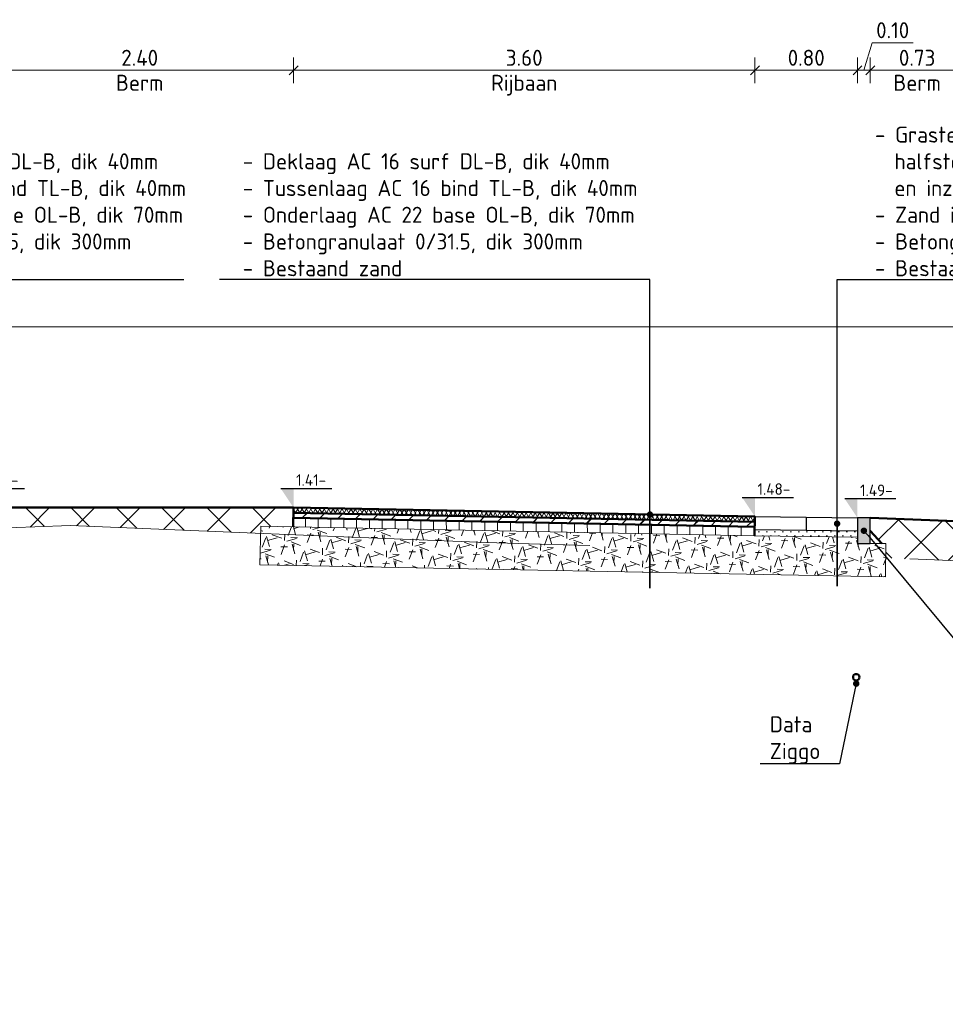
# Model space of a CAD drawing. Header units: metres. Extents: x 2162321 to 2882343, y 1364975 to 1365021.
# Tile 9 of 16: x 2162337.17 to 2162344.39, y 1364991.38 to 1364999.06. Entities that reach past the tile are written whole.
import ezdxf
from ezdxf import colors
from ezdxf.entities.mleader import LeaderData, LeaderLine
from ezdxf.math import Vec2, Vec3

# ---------------------------------------------------------------- set-up
doc = ezdxf.new("R2010")
doc.units = ezdxf.units.M
doc.linetypes.add('AL-NAP_LIJN-SO', pattern=[15.25, 12, -1.5, 0.25, -1.5])
doc.linetypes.add('HIDDEN', pattern=[0.375, 0.25, -0.125])
doc.layers.get('Defpoints').update_dxf_attribs({"color": 151})
for name, color, linetype, lineweight in [('B-WE-GR-MAAIVELD-GD', 253, 'Continuous', 18), ('B-WE-VH-VERHARDING_GRASBETONSTEEN-GD', 70, 'Continuous', 25), ('N-WE-GW-BERM-GD', 90, 'Continuous', 50), ('N-WE-GW-GROND_ONTGRAVEN-AD-100', 7, 'Continuous', 18), ('N-WE-GW-GROND_ZAND_CUNETZAND-AD-100', 50, 'Continuous', 18), ('N-WE-VH-FUNDERING_GRANULAAT-AD-50', 7, 'Continuous', 18), ('N-WE-VH-KANTOPSLUITING_OPSLUITBAND-SD', 150, 'Continuous', 25), ('N-WE-VH-VERHARDING_ASFALT_DEKLAAG-AD-50', 7, 'Continuous', 18), ('N-WE-VH-VERHARDING_ASFALT_DEKLAAG-GD', 7, 'Continuous', 50), ('N-WE-VH-VERHARDING_ASFALT_ONDERLAAG-AD-50', 7, 'Continuous', 18), ('N-WE-VH-VERHARDING_ASFALT_ONDERLAAG-GD', 7, 'Continuous', 50), ('N-WE-VH-VERHARDING_ASFALT_TUSSENLAAG-AD-50', 7, 'Continuous', 18), ('N-WE-VH-VERHARDING_ASFALT_TUSSENLAAG-GD', 7, 'Continuous', 50), ('N-WE-VH-VERHARDING_OPEN_BETONELEMENT-GD', 90, 'Continuous', 50), ('X-XX-AL-M', 7, 'Continuous', 18), ('X-XX-AL-NAP-G', 7, 'AL-NAP_LIJN-SO', 18), ('X-XX-AL-PEILMAAT-SD', 7, 'Continuous', 25), ('X-XX-AL-T25', 7, 'Continuous', 25)]:
    doc.layers.add(name, color=color, linetype=linetype, lineweight=lineweight)
doc.layers.add('N-WE-KL-DATA-GD', color=3, linetype='Continuous', lineweight=50, true_color=0x00ff00)
doc.styles.add('NLCS-ISO', font='NLCS-ISO.ttf')
doc.styles.add('NLCS-ISO-M50-T25', font='NLCS-ISO.ttf', dxfattribs={"height": 0.125})
doc.dimstyles.new('NLCS-M50-T25-SCHRAP_L2_H2', dxfattribs={"dimscale": 0.05, "dimtxt": 2.5, "dimasz": 1.4, "dimexe": 2, "dimexo": 2, "dimgap": 0.7, "dimtad": 1, "dimzin": 0, "dimdsep": 46, "dimtxsty": 'NLCS-ISO-M50-T25', "dimblk": 'OBLIQUE', "dimcen": 0, "dimdle": 2, "dimclrd": 256, "dimclre": 256, "dimclrt": 256, "dimazin": 0, "dimtfac": 1, "dimtdec": 3, "dimtofl": 0, "dimtmove": 0, "dimatfit": 3, "dimldrblk": 'OBLIQUE', "dimfxl": 2, "dimfxlon": 1, "dimtfillclr": 256, "dimtolj": 1, "dimtzin": 0, "dimlwd": -1, "dimlwe": -1, "dimarcsym": 0})
pattern_1 = [(135, (0, 1), (-0.176776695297, -0.176776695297), []), (45, (0, 1), (-0.176776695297, 0.176776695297), [])]

# ---------------------------------------------------------------- blocks, each defined once
blk = doc.blocks.new('_Oblique')
at = {"color": 0, "linetype": 'ByBlock', "lineweight": -2}
blk.add_line((-0.5, -0.5), (0.5, 0.5), dxfattribs=at)
blk = doc.blocks.new('*D58')
at = {"layer": 'Defpoints', "color": 0, "transparency": 16777216}
for p in [(2162339.3079, 1364998.6608), (2162336.9079, 1364995.2508), (2162339.3079, 1364995.2508)]:
    blk.add_point(p, dxfattribs=at)
at = {"layer": 'X-XX-AL-M', "transparency": 16777216}
for p, q in [((2162336.9079, 1364998.5608), (2162336.9079, 1364998.7608)), ((2162339.3079, 1364998.5608), (2162339.3079, 1364998.7608)), ((2162336.8079, 1364998.6608), (2162339.4079, 1364998.6608))]:
    blk.add_line(p, q, dxfattribs=at)
at = {"layer": 'X-XX-AL-M', "transparency": 16777216, "xscale": 0.06999999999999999, "yscale": 0.06999999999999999, "zscale": 0.06999999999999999, "rotation": 180}
blk.add_blockref('_Oblique', (2162336.9079, 1364998.6608), dxfattribs=at)
at = {"layer": 'X-XX-AL-M', "transparency": 16777216, "xscale": 0.06999999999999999, "yscale": 0.06999999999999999, "zscale": 0.06999999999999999}
blk.add_blockref('_Oblique', (2162339.3079, 1364998.6608), dxfattribs=at)
at = {"layer": 'X-XX-AL-M', "transparency": 16777216, "char_height": 0.125, "attachment_point": 5, "style": 'NLCS-ISO-M50-T25'}
for s, insert in [('\\A1;2.40', (2162338.1079, 1364998.7583)), ('\\A1;Berm', (2162338.1079, 1364998.5633))]:
    blk.add_mtext(s, dxfattribs=dict(at, insert=insert))
blk = doc.blocks.new('*D59')
at = {"layer": 'Defpoints', "color": 0, "transparency": 16777216}
for p in [(2162342.9079, 1364998.6608), (2162339.3079, 1364995.2508), (2162342.9079, 1364995.1808)]:
    blk.add_point(p, dxfattribs=at)
at = {"layer": 'X-XX-AL-M', "transparency": 16777216}
for p, q in [((2162339.3079, 1364998.5608), (2162339.3079, 1364998.7608)), ((2162342.9079, 1364998.5608), (2162342.9079, 1364998.7608)), ((2162339.2079, 1364998.6608), (2162343.0079, 1364998.6608))]:
    blk.add_line(p, q, dxfattribs=at)
at = {"layer": 'X-XX-AL-M', "transparency": 16777216, "xscale": 0.06999999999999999, "yscale": 0.06999999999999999, "zscale": 0.06999999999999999, "rotation": 180}
blk.add_blockref('_Oblique', (2162339.3079, 1364998.6608), dxfattribs=at)
at = {"layer": 'X-XX-AL-M', "transparency": 16777216, "xscale": 0.06999999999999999, "yscale": 0.06999999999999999, "zscale": 0.06999999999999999}
blk.add_blockref('_Oblique', (2162342.9079, 1364998.6608), dxfattribs=at)
at = {"layer": 'X-XX-AL-M', "transparency": 16777216, "char_height": 0.125, "attachment_point": 5, "style": 'NLCS-ISO-M50-T25'}
for s, insert in [('\\A1;3.60', (2162341.1079, 1364998.7583)), ('\\A1;Rijbaan', (2162341.1079, 1364998.5445))]:
    blk.add_mtext(s, dxfattribs=dict(at, insert=insert))
blk = doc.blocks.new('SAL-PEILMAAT_INFRACAD_H01-SOD')
blk.add_line((-2, 3), (6, 3))
blk.add_solid([(-2, 3), (0, 3), (0, 0)])
at = {"style": 'NLCS-ISO'}
blk.add_attdef('...', (0.4, 3.4), '', height=1.8, dxfattribs=at)
blk = doc.blocks.new('SVH-KANTOPSLUITING_OPSLUITBAND_100X200-D')
blk.add_hatch(color=254).paths.add_polyline_path([(-0.1, -0.2), (0, -0.2), (0, 0), (-0.1, 0)])
at = {"flags": 128}
blk.add_lwpolyline([(-0.1, -0.2), (0, -0.2), (0, 0), (-0.1, 0)], close=True, dxfattribs=at)
blk = doc.blocks.new('*D64')
at = {"layer": 'Defpoints', "color": 0, "transparency": 16777216}
for p in [(2162343.7079, 1364998.6608), (2162342.9079, 1364995.1808), (2162343.7079, 1364995.1708)]:
    blk.add_point(p, dxfattribs=at)
at = {"layer": 'X-XX-AL-M', "transparency": 16777216}
for p, q in [((2162342.9079, 1364998.5608), (2162342.9079, 1364998.7608)), ((2162343.7079, 1364998.5608), (2162343.7079, 1364998.7608)), ((2162342.8079, 1364998.6608), (2162343.8079, 1364998.6608))]:
    blk.add_line(p, q, dxfattribs=at)
at = {"layer": 'X-XX-AL-M', "transparency": 16777216, "xscale": 0.06999999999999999, "yscale": 0.06999999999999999, "zscale": 0.06999999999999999, "rotation": 180}
blk.add_blockref('_Oblique', (2162342.9079, 1364998.6608), dxfattribs=at)
at = {"layer": 'X-XX-AL-M', "transparency": 16777216, "xscale": 0.06999999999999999, "yscale": 0.06999999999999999, "zscale": 0.06999999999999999}
blk.add_blockref('_Oblique', (2162343.7079, 1364998.6608), dxfattribs=at)
at = {"layer": 'X-XX-AL-M', "transparency": 16777216, "insert": (2162343.3079, 1364998.7583), "char_height": 0.125, "attachment_point": 5, "style": 'NLCS-ISO-M50-T25'}
blk.add_mtext('\\A1;0.80', dxfattribs=at)
blk = doc.blocks.new('*D65')
at = {"layer": 'Defpoints', "color": 0, "transparency": 16777216}
for p in [(2162343.8079, 1364998.6608), (2162343.7079, 1364995.1708), (2162343.8079, 1364995.1708)]:
    blk.add_point(p, dxfattribs=at)
at = {"layer": 'X-XX-AL-M', "transparency": 16777216}
for p, q in [((2162343.7579, 1364998.6608), (2162343.8224, 1364998.8758)), ((2162343.8224, 1364998.8758), (2162344.1424, 1364998.8758)), ((2162343.7079, 1364998.5608), (2162343.7079, 1364998.7608)), ((2162343.8079, 1364998.5608), (2162343.8079, 1364998.7608)), ((2162343.6079, 1364998.6608), (2162343.9079, 1364998.6608))]:
    blk.add_line(p, q, dxfattribs=at)
at = {"layer": 'X-XX-AL-M', "transparency": 16777216, "xscale": 0.06999999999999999, "yscale": 0.06999999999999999, "zscale": 0.06999999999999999, "rotation": 180}
blk.add_blockref('_Oblique', (2162343.7079, 1364998.6608), dxfattribs=at)
at = {"layer": 'X-XX-AL-M', "transparency": 16777216, "xscale": 0.06999999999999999, "yscale": 0.06999999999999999, "zscale": 0.06999999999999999}
blk.add_blockref('_Oblique', (2162343.8079, 1364998.6608), dxfattribs=at)
at = {"layer": 'X-XX-AL-M', "transparency": 16777216, "insert": (2162343.9824, 1364998.9733), "char_height": 0.125, "attachment_point": 5, "style": 'NLCS-ISO-M50-T25'}
blk.add_mtext('\\A1;0.10', dxfattribs=at)
blk = doc.blocks.new('*D66')
at = {"layer": 'Defpoints', "color": 0, "transparency": 16777216}
for p in [(2162344.5379, 1364998.6608), (2162343.8079, 1364995.1708), (2162344.5379, 1364995.1416)]:
    blk.add_point(p, dxfattribs=at)
at = {"layer": 'X-XX-AL-M', "transparency": 16777216}
for p, q in [((2162343.8079, 1364998.5608), (2162343.8079, 1364998.7608)), ((2162344.5379, 1364998.5608), (2162344.5379, 1364998.7608)), ((2162343.7079, 1364998.6608), (2162344.6379, 1364998.6608))]:
    blk.add_line(p, q, dxfattribs=at)
at = {"layer": 'X-XX-AL-M', "transparency": 16777216, "xscale": 0.06999999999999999, "yscale": 0.06999999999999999, "zscale": 0.06999999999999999, "rotation": 180}
blk.add_blockref('_Oblique', (2162343.8079, 1364998.6608), dxfattribs=at)
at = {"layer": 'X-XX-AL-M', "transparency": 16777216, "xscale": 0.06999999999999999, "yscale": 0.06999999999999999, "zscale": 0.06999999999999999}
blk.add_blockref('_Oblique', (2162344.5379, 1364998.6608), dxfattribs=at)
at = {"layer": 'X-XX-AL-M', "transparency": 16777216, "char_height": 0.125, "attachment_point": 5, "style": 'NLCS-ISO-M50-T25'}
for s, insert in [('\\A1;0.73', (2162344.1729, 1364998.7583)), ('\\A1;Berm', (2162344.1729, 1364998.5633))]:
    blk.add_mtext(s, dxfattribs=dict(at, insert=insert))
blk = doc.blocks.new('_Dot')
at = {"color": 0, "linetype": 'ByBlock', "lineweight": -2}
blk.add_line((-0.5, 0), (-1, 0), dxfattribs=at)
at = {"color": 0, "linetype": 'ByBlock', "const_width": 0.5}
blk.add_lwpolyline([(-0.25, 0, 1), (0.25, 0, 1)], format="xyb", close=True, dxfattribs=at)

msp = doc.modelspace()

# ---------------------------------------------------------------- hatches: boundary and pattern name
at = {"layer": 'N-WE-GW-GROND_ONTGRAVEN-AD-100'}
h = msp.add_hatch(dxfattribs=at)
h.set_pattern_fill('AGW-WERK_ONTGRAVEN_AANVULLEN-SO', color=256, scale=0.05, pattern_type=2)
h.set_pattern_definition(pattern_1)
h.paths.add_polyline_path([(2162337.5679, 1364995.2508), (2162337.5679, 1364995.1108), (2162339.051, 1364995.0504), (2162339.052, 1364995.1057), (2162339.305, 1364995.1008), (2162339.3079, 1364995.2508)])
h.paths.add_polyline_path([(2162336.9079, 1364995.2508), (2162336.9079, 1364995.1007), (2162337.1579, 1364995.1057), (2162337.1579, 1364995.0965), (2162337.2886, 1364995.1011), (2162337.5679, 1364995.1108), (2162337.5679, 1364995.2508)])
h = msp.add_hatch(dxfattribs=at)
h.set_pattern_fill('AGW-WERK_ONTGRAVEN_AANVULLEN-SO', color=256, scale=0.05, pattern_type=2)
h.set_pattern_definition(pattern_1)
h.paths.add_polyline_path([(2162344.5379, 1364995.1416), (2162343.8079, 1364995.1708), (2162343.8079, 1364995.0708), (2162343.8969, 1364994.9708), (2162343.9279, 1364994.9708), (2162343.9279, 1364994.8582), (2162348.6103, 1364994.6695), (2162345.5381, 1364995.1415), (2162345.0381, 1364994.9749)])
at = {"layer": 'N-WE-GW-GROND_ZAND_CUNETZAND-AD-100'}
h = msp.add_hatch(dxfattribs=at)
h.set_pattern_fill('AGW-GROND_ZAND_CUNETZAND-SOD', color=256, scale=0.05, pattern_type=2)
h.set_pattern_definition([(0, (0, 1), (0.03125, 0.03125), [0, -0.0625])])
h.paths.add_polyline_path([(2162342.9066, 1364995.0808), (2162342.906, 1364995.0308), (2162343.7079, 1364995.0208), (2162343.7066, 1364995.0708)])
at = {"layer": 'N-WE-VH-FUNDERING_GRANULAAT-AD-50'}
h = msp.add_hatch(dxfattribs=at)
h.set_pattern_fill('AVH-FUNDERING_GRANULAAT_BETON-SOD', color=256, scale=0.05, angle=-2.22789, pattern_type=2)
h.set_pattern_definition([(357.7721115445, (-51421.97519, 85081.32635), (0.203736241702, 0.092149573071), [0.05, -0.45]), (16.2070615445, (-51421.954094, 85081.225455), (0.2037362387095, 0.09214980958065), [0.079057, -1.502082]), (69.3371615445, (-51421.97519, 85081.32635), (0.147943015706, -0.055793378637), [0.079057, -0.079057]), (87.7721115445, (-51421.95409, 85081.22546), (-0.092149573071, 0.203736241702), [0.05, -0.45]), (106.2070615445, (-51421.925226, 85081.324408), (-0.09214980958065, 0.2037362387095), [0.079057, -1.502082]), (159.3371615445, (-51422.02612, 85081.30331), (0.055793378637, 0.147943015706), [0.079057, -0.079057]), (177.7721115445, (-51422.00308, 85081.25238), (-0.203736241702, -0.092149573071), [0.05, -0.45]), (196.2070615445, (-51422.024178, 85081.353276), (-0.2037362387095, -0.09214980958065), [0.079057, -1.502082]), (267.7721115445, (-51422.02418, 85081.35328), (0.092149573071, -0.203736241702), [0.05, -0.45]), (286.2070615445, (-51422.053047, 85081.254324), (0.09214980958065, -0.2037362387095), [0.079057, -1.502082])])
h.paths.add_polyline_path([(2162343.7079, 1364995.0208), (2162342.905, 1364995.0308), (2162339.052, 1364995.1057), (2162339.0462, 1364994.8058), (2162343.9269, 1364994.7109), (2162343.9279, 1364994.9708), (2162343.7079, 1364994.9708)])
at = {"layer": 'N-WE-VH-VERHARDING_ASFALT_DEKLAAG-AD-50'}
h = msp.add_hatch(dxfattribs=at)
h.set_pattern_fill('AVH-ASFALT_LAAG1-SOD', color=256, scale=0.05, pattern_type=2)
h.set_pattern_definition([(60, (0, 1), (-0.02598076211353, 0.015), []), (120, (0, 1), (-0.02598076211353, -0.015), [])])
h.paths.add_polyline_path([(2162339.3079, 1364995.2508), (2162339.3071, 1364995.2108), (2162342.9071, 1364995.1408), (2162342.9079, 1364995.1808)])
at = {"layer": 'N-WE-VH-VERHARDING_ASFALT_ONDERLAAG-AD-50'}
h = msp.add_hatch(dxfattribs=at)
h.set_pattern_fill('AVH-ASFALT_LAAG3-SOD', color=256, scale=0.05, pattern_type=2)
h.set_pattern_definition([(90, (0, 1), (-0.1, 6e-18), [])])
h.paths.add_polyline_path([(2162339.3063, 1364995.1708), (2162339.305, 1364995.1008), (2162342.905, 1364995.0308), (2162342.9063, 1364995.1008)])
at = {"layer": 'N-WE-VH-VERHARDING_ASFALT_TUSSENLAAG-AD-50'}
h = msp.add_hatch(dxfattribs=at)
h.set_pattern_fill('AVH-ASFALT_LAAG2-SOD', color=256, scale=0.05, pattern_type=2)
h.set_pattern_definition([(45, (0, 1), (-0.0707106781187, 0.0707106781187), []), (45, (0.003, 1), (-0.0707106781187, 0.0707106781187), [0.05, -0.25])])
h.paths.add_polyline_path([(2162342.9063, 1364995.1008), (2162342.9071, 1364995.1408), (2162339.3071, 1364995.2108), (2162339.3063, 1364995.1708)])

# ---------------------------------------------------------------- linework, layer by layer
at = {"layer": 'B-WE-GR-MAAIVELD-GD', "linetype": 'HIDDEN', "lineweight": 13, "ltscale": 20, "flags": 128}
msp.add_lwpolyline([(2162321.6259, 1364995.1493), (2162321.8279, 1364995.1342), (2162321.9279, 1364995.1342), (2162322.4836, 1364995.1254), (2162324.6724, 1364995.0964), (2162326.0955, 1364995.0818), (2162327.5197, 1364995.0671), (2162330.9098, 1364995.0292), (2162332.491, 1364995.013), (2162333.3695, 1364995.0039), (2162334.2491, 1364994.9949), (2162337.2886, 1364995.1011), (2162337.5679, 1364995.1108), (2162339.6354, 1364995.0266), (2162340.8105, 1364994.9788), (2162341.2301, 1364994.9663), (2162342.6287, 1364994.9262), (2162343.7822, 1364994.8641), (2162350.6445, 1364994.5876), (2162351.2037, 1364994.5639)], dxfattribs=at)
at = {"layer": 'B-WE-VH-VERHARDING_GRASBETONSTEEN-GD', "flags": 128}
for points in [[(2162342.9079, 1364995.1808), (2162343.7079, 1364995.1708)], [(2162343.3079, 1364995.1758), (2162343.3066, 1364995.0758)], [(2162342.9066, 1364995.0808), (2162343.7066, 1364995.0708)]]:
    msp.add_lwpolyline(points, dxfattribs=at)
at = {"layer": 'N-WE-GW-BERM-GD', "flags": 128}
for points in [[(2162339.3079, 1364995.2508), (2162336.9079, 1364995.2508)], [(2162343.8079, 1364995.1708), (2162344.5379, 1364995.1416)]]:
    msp.add_lwpolyline(points, dxfattribs=at)
at = {"layer": 'N-WE-KL-DATA-GD'}
msp.add_circle((2162343.6979, 1364993.9285), 0.025, dxfattribs=at)
at = {"layer": 'N-WE-VH-FUNDERING_GRANULAAT-AD-50', "flags": 128}
msp.add_lwpolyline([(2162343.9269, 1364994.7109), (2162343.9279, 1364994.9708), (2162343.7079, 1364994.9708), (2162343.7079, 1364995.0208), (2162342.905, 1364995.0308), (2162339.052, 1364995.1057), (2162339.0462, 1364994.8058)], close=True, dxfattribs=at)
at = {"layer": 'N-WE-VH-VERHARDING_ASFALT_DEKLAAG-GD', "flags": 128}
msp.add_lwpolyline([(2162342.905, 1364995.0308), (2162342.9079, 1364995.1808), (2162339.3079, 1364995.2508), (2162339.305, 1364995.1008)], dxfattribs=at)
at = {"layer": 'N-WE-VH-VERHARDING_ASFALT_ONDERLAAG-GD', "flags": 128}
msp.add_lwpolyline([(2162339.3063, 1364995.1708), (2162342.9063, 1364995.1008)], dxfattribs=at)
at = {"layer": 'N-WE-VH-VERHARDING_ASFALT_TUSSENLAAG-GD', "flags": 128}
msp.add_lwpolyline([(2162339.3071, 1364995.2108), (2162342.9071, 1364995.1408)], dxfattribs=at)
at = {"layer": 'N-WE-VH-VERHARDING_OPEN_BETONELEMENT-GD', "flags": 128}
msp.add_lwpolyline([(2162343.8969, 1364994.9708), (2162343.8079, 1364995.0708)], dxfattribs=at)
at = {"layer": 'X-XX-AL-NAP-G', "flags": 128}
msp.add_lwpolyline([(2162321.6259, 1364996.6608), (2162351.2037, 1364996.6608)], dxfattribs=at)

# ---------------------------------------------------------------- block references
at = {"layer": 'N-WE-VH-KANTOPSLUITING_OPSLUITBAND-SD'}
msp.add_blockref('SVH-KANTOPSLUITING_OPSLUITBAND_100X200-D', (2162343.8079, 1364995.1708), dxfattribs=at)
at = {"layer": 'X-XX-AL-PEILMAAT-SD', "xscale": 0.05, "yscale": 0.05, "zscale": 0.05}
for p, values in [((2162336.9079, 1364995.2508), {'...': '1.41-'}), ((2162339.3079, 1364995.2508), {'...': '1.41-'}), ((2162342.9079, 1364995.1808), {'...': '1.48-'}), ((2162343.7079, 1364995.1708), {'...': '1.49-'})]:
    msp.add_blockref('SAL-PEILMAAT_INFRACAD_H01-SOD', p, dxfattribs=at).add_auto_attribs(values)

# ---------------------------------------------------------------- dimensions: what is measured, and where the dimension line sits
at = {"layer": 'X-XX-AL-M'}
dim = msp.add_linear_dim(base=(2162343.8079, 1364998.6608), p1=(2162343.7079, 1364995.1708), p2=(2162343.8079, 1364995.1708), dimstyle='NLCS-M50-T25-SCHRAP_L2_H2', override={"dimtmove": 1}, dxfattribs=at)
dim.commit()
dim.dimension.update_dxf_attribs({"geometry": '*D65', "text_midpoint": (2162343.8574, 1364998.9733)})
for base, p1, p2, text, picture, middle in [((2162339.3079, 1364998.6608), (2162336.9079, 1364995.2508), (2162339.3079, 1364995.2508), '<>\\XBerm', '*D58', (2162338.1079, 1364998.6608)), ((2162342.9079, 1364998.6608), (2162339.3079, 1364995.2508), (2162342.9079, 1364995.1808), '<>\\XRijbaan', '*D59', (2162341.1079, 1364998.6608)), ((2162344.5379, 1364998.6608), (2162343.8079, 1364995.1708), (2162344.5379, 1364995.1416), '<>\\XBerm', '*D66', (2162344.1729, 1364998.6608))]:
    dim = msp.add_linear_dim(base=base, p1=p1, p2=p2, text=text, dimstyle='NLCS-M50-T25-SCHRAP_L2_H2', override={"dimtmove": 1}, dxfattribs=at)
    dim.commit()
    dim.dimension.update_dxf_attribs({"geometry": picture, "text_midpoint": middle})
dim = msp.add_linear_dim(base=(2162343.7079, 1364998.6608), p1=(2162342.9079, 1364995.1808), p2=(2162343.7079, 1364995.1708), dimstyle='NLCS-M50-T25-SCHRAP_L2_H2', dxfattribs=at)
dim.commit()
dim.dimension.update_dxf_attribs({"geometry": '*D64', "text_midpoint": (2162343.3079, 1364998.7583)})

# ---------------------------------------------------------------- leaders
at = {"layer": 'X-XX-AL-T25'}
ml = msp.add_multileader_mtext('Standard', dxfattribs=at)
ml.set_content('\\pxi-3,l4,t4;- Grastegels,type: greenSTON maxx, afm. 400x400x100mm, \\P  halfsteensverband, kleur: grijs, uitvullen met zand-teelaarde mix \\P  en inzaaien met "graskruidenmengsel droog"\\P- Zand in zandbed, dik 50mm\\P- Betongranulaat, dik 300mm\\P- Bestaand zand', color=256, style='NLCS-ISO-M50-T25')
ml.set_leader_properties(color=256, linetype='ByLayer', lineweight=-1)
ml.set_arrow_properties(name='DOT')
ml.build(insert=Vec2(0, 0))
ml.multileader.update_dxf_attribs({"text_left_attachment_type": 5, "text_right_attachment_type": 5, "dogleg_length": 0.125, "arrow_head_size": 0.05})
ctx = ml.context
ctx.base_point, ctx.char_height, ctx.arrow_head_size, ctx.landing_gap_size, ctx.plane_origin = Vec3(2162343.6741, 1364997.0303), 0.125, 0.05, 0.045, Vec3(2162350.4625, 1364996.3311)
ctx.left_attachment, ctx.right_attachment = 5, 5
notes = []
notes.append((ctx, [(1, (1, 1, 0), (2162343.5491, 1364997.0303), (1, 0), 0.125, [(3, [(2162343.5491, 1364995.1258), (2162343.5491, 1364995.0471), (2162343.5491, 1364994.8766), (2162343.5491, 1364994.6377)], 0, [])])]))
ctx.mtext.insert, ctx.mtext.flow_direction = Vec3(2162343.7191, 1364998.2219), 5
ml = msp.add_multileader_mtext('Standard', dxfattribs=at)
ml.set_content('\\A1;\\pxi-3,l4,t4;- Deklaag AC 16 surf DL-B, dik 40mm\\P- Tussenlaag AC 16 bind TL-B, dik 40mm\\P- Onderlaag AC 22 base OL-B, dik 70mm\\P- Betongranulaat 0/31.5, dik 300mm \\P- Bestaand zand', color=256, style='NLCS-ISO-M50-T25')
ml.set_leader_properties(color=256, linetype='ByLayer', lineweight=-1)
ml.set_arrow_properties(name='DOT')
ml.build(insert=Vec2(0, 0))
ml.multileader.update_dxf_attribs({"text_left_attachment_type": 5, "text_right_attachment_type": 5, "dogleg_length": 0.125, "arrow_head_size": 0.05})
ctx = ml.context
ctx.base_point, ctx.char_height, ctx.arrow_head_size, ctx.landing_gap_size, ctx.plane_origin = Vec3(2162335.2186, 1364997.0303), 0.125, 0.05, 0.045, Vec3(2162335.9752, 1364994.9251)
ctx.left_attachment, ctx.right_attachment = 5, 5
notes.append((ctx, [(1, (1, 1, 0), (2162335.0936, 1364997.0303), (1, 0), 0.125, [(4, [(2162335.0936, 1364994.6858), (2162335.0936, 1364994.9304), (2162335.0936, 1364995.0909), (2162335.0936, 1364995.2147), (2162335.0936, 1364995.1549)], 0, [])])]))
ctx.mtext.insert, ctx.mtext.flow_direction = Vec3(2162335.2636, 1364998.0136), 5
ml = msp.add_multileader_mtext('Standard', dxfattribs=at)
ml.set_content('\\A1;\\pxi-3,l4,t4;- Deklaag AC 16 surf DL-B, dik 40mm\\P- Tussenlaag AC 16 bind TL-B, dik 40mm\\P- Onderlaag AC 22 base OL-B, dik 70mm\\P- Betongranulaat 0/31.5, dik 300mm \\P- Bestaand zand', color=256, style='NLCS-ISO-M50-T25')
ml.set_leader_properties(color=256, linetype='ByLayer', lineweight=-1)
ml.set_arrow_properties(name='DOT')
ml.build(insert=Vec2(0, 0))
ml.multileader.update_dxf_attribs({"text_left_attachment_type": 5, "text_right_attachment_type": 5, "dogleg_length": 0.125, "arrow_head_size": 0.05})
ctx = ml.context
ctx.base_point, ctx.char_height, ctx.arrow_head_size, ctx.landing_gap_size, ctx.plane_origin = Vec3(2162338.7417, 1364997.0303), 0.125, 0.05, 0.045, Vec3(2162350.5483, 1364999.0548)
ctx.left_attachment, ctx.right_attachment = 5, 5
notes.append((ctx, [(0, (1, 1, 0), (2162342.088, 1364997.0303), (-1, 0), 0.125, [(4, [(2162342.0887, 1364995.1967), (2162342.088, 1364995.1295), (2162342.088, 1364994.8799), (2162342.088, 1364995.0795), (2162342.088, 1364994.6242)], 0, [])])]))
ctx.mtext.insert, ctx.mtext.flow_direction = Vec3(2162338.7867, 1364998.0136), 5
ml = msp.add_multileader_mtext('Standard', dxfattribs=at)
ml.set_content('Opsluitband 100x200mm, voorzien van steunrug\\Pkleur:^Istandaard grijs', color=256, style='NLCS-ISO-M50-T25')
ml.set_leader_properties(color=256, linetype='ByLayer', lineweight=-1)
ml.set_arrow_properties(name='DOT')
ml.build(insert=Vec2(0, 0))
ml.multileader.update_dxf_attribs({"text_left_attachment_type": 5, "text_right_attachment_type": 5, "dogleg_length": 0.125, "arrow_head_size": 0.05})
ctx = ml.context
ctx.base_point, ctx.char_height, ctx.arrow_head_size, ctx.landing_gap_size, ctx.plane_origin = Vec3(2162344.6324, 1364994.1726), 0.125, 0.05, 0.045, Vec3(2162343.7579, 1364995.0708)
ctx.left_attachment, ctx.right_attachment = 5, 5
notes.append((ctx, [(0, (1, 1, 0), (2162344.5074, 1364994.1726), (1, 0), 0.125, [(0, [(2162343.7579, 1364995.0708)], 0, [])])]))
ctx.mtext.insert, ctx.mtext.width, ctx.mtext.flow_direction = Vec3(2162344.6774, 1364994.5435), 3.641081, 5
ml = msp.add_multileader_mtext('Standard', dxfattribs=at)
ml.set_content('Data\\PZiggo', color=256, style='NLCS-ISO-M50-T25')
ml.set_leader_properties(color=256, linetype='ByLayer', lineweight=-1)
ml.set_arrow_properties(name='DOT')
ml.build(insert=Vec2(0, 0))
ml.multileader.update_dxf_attribs({"text_left_attachment_type": 5, "text_right_attachment_type": 5, "dogleg_length": 0.125, "arrow_head_size": 0.05})
ctx = ml.context
ctx.base_point, ctx.char_height, ctx.arrow_head_size, ctx.landing_gap_size, ctx.plane_origin = Vec3(2162342.9787, 1364993.2531), 0.125, 0.05, 0.045, Vec3(2162343.6979, 1364993.8785)
ctx.left_attachment, ctx.right_attachment = 5, 5
notes.append((ctx, [(0, (1, 1, 0), (2162343.5687, 1364993.2531), (-1, 0), 0.125, [(0, [(2162343.6979, 1364993.8785)], 0, [])])]))
ctx.mtext.insert, ctx.mtext.flow_direction = Vec3(2162343.0237, 1364993.624), 5
for ctx, leaders in notes:
    for number, flags, end, landing, length, lines in leaders:
        leader = LeaderData()
        leader.index, (leader.has_last_leader_line, leader.has_dogleg_vector, leader.attachment_direction) = number, flags
        leader.last_leader_point, leader.dogleg_vector, leader.dogleg_length = Vec3(end), Vec3(landing), length
        for number, points, colour, breaks in lines:
            line = LeaderLine()
            line.index, line.vertices, line.color, line.breaks = number, Vec3.list(points), colors.encode_raw_color(colour), breaks
            leader.lines.append(line)
        ctx.leaders.append(leader)

doc.saveas('drawing.dxf')
